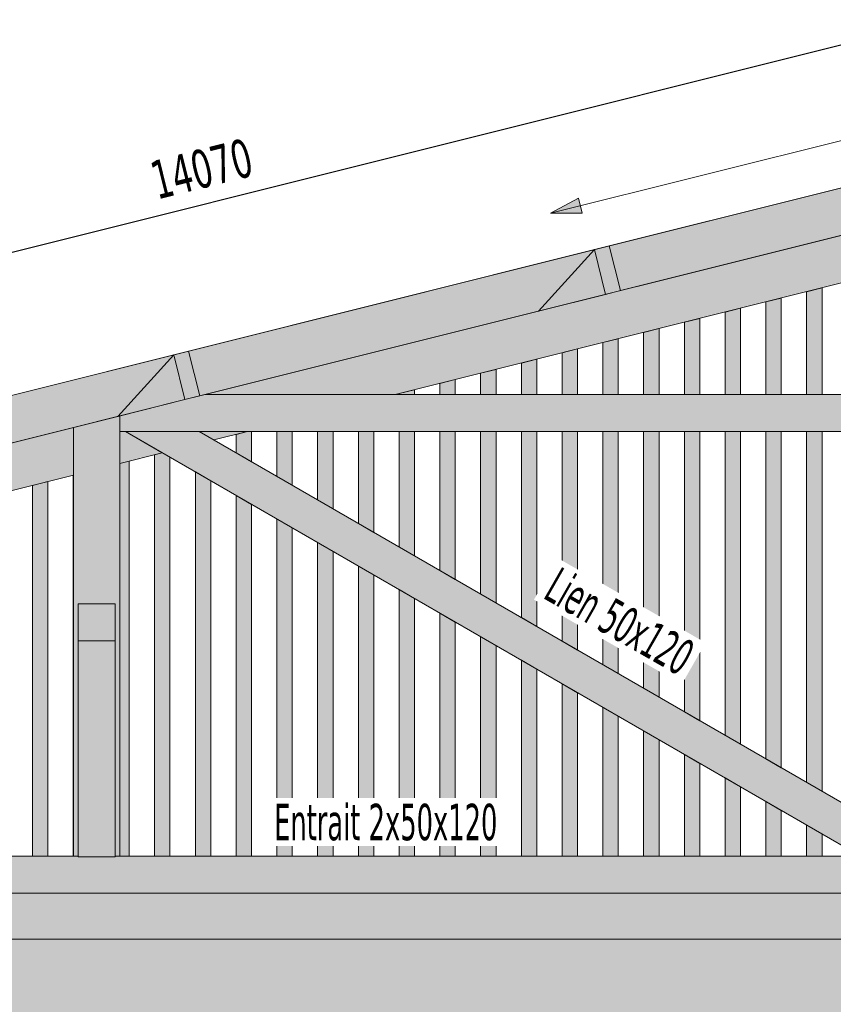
# Model space of a CAD drawing. Header units: millimetres. Extents: x 1567 to 2756, y -116 to 725.
# Tile 14 of 256: x 1728 to 1781, y 201 to 265. Entities that reach past the tile are written whole.
import ezdxf

# ---------------------------------------------------------------- set-up
doc = ezdxf.new("R2010")
doc.units = ezdxf.units.MM
doc.layers.add('Ech.1_50', color=7, linetype='Continuous')
doc.styles.add('tahoma-', font='txt', dxfattribs={"height": 1})
doc.styles.add('tahoma-z-r', font='txt', dxfattribs={"width": 0.704918})
doc.dimstyles.new('ISO-25', dxfattribs={"dimtxt": 2.5, "dimasz": 2.5, "dimexe": 1.25, "dimexo": 0.625, "dimtad": 1, "dimtxsty": 'Standard', "dimcen": 2.5, "dimadec": 0, "dimazin": 0, "dimtfac": 1, "dimtmove": 0, "dimatfit": 3, "dimfxl": 1, "dimarcsym": 0})

# ---------------------------------------------------------------- blocks, each defined once
blk = doc.blocks.new('cw-line-extremity2')
at = {"linetype": 'Continuous', "lineweight": 0}
blk.add_hatch(color=0, dxfattribs=at).paths.add_polyline_path([(0, 0), (2, 0.5), (2, -0.5)])
at = {"color": 0, "linetype": 'Continuous', "lineweight": -2}
for p, q in [((0, 0), (2, 0.5)), ((2, -0.5), (0, 0)), ((2, 0.5), (2, -0.5))]:
    blk.add_line(p, q, dxfattribs=at)
blk = doc.blocks.new('cw-dimension-symbol2')
at = {"color": 0, "linetype": 'Continuous', "lineweight": -2}
for p, q in [((-1, 0), (1, 0)), ((-0.5, -0.5), (0.5, 0.5))]:
    blk.add_line(p, q, dxfattribs=at)
blk = doc.blocks.new('*D71')
at = {"layer": 'Defpoints', "color": 0}
for p in [(1876.89, 287.019), (1877.375, 285.079), (1604.375, 216.829)]:
    blk.add_point(p, dxfattribs=at)
at = {"layer": 'Ech.1_50', "color": 0, "linetype": 'Continuous', "lineweight": -2}
for p, q in [((1877.375, 285.079), (1876.745, 287.601)), ((1604.472, 218.915), (1876.308, 286.873)), ((1604.375, 216.829), (1603.745, 219.351))]:
    blk.add_line(p, q, dxfattribs=at)
at = {"layer": 'Ech.1_50', "color": 0, "lineweight": -2, "xscale": 0.6000000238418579, "yscale": 0.6000000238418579, "zscale": 0.6000000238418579}
for p, rotation in [((1876.89, 287.019), 14.0362434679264), ((1603.89, 218.769), 194.0362434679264)]:
    blk.add_blockref('cw-dimension-symbol2', p, dxfattribs=dict(at, rotation=rotation))
at = {"layer": 'Ech.1_50', "color": 7, "linetype": 'Continuous', "lineweight": 5, "insert": (1739.844, 255.077), "char_height": 2.5, "attachment_point": 5, "rotation": 14.03624, "style": 'tahoma-z-r'}
blk.add_mtext('14070', dxfattribs=at)

msp = doc.modelspace()

# ---------------------------------------------------------------- hatches: boundary and pattern name
at = {"layer": 'Ech.1_50', "linetype": 'Continuous', "lineweight": 5, "true_color": 0xf7e0b3, "transparency": 33554687}
for points in [[(1767.074, 247.173), (1789.096, 252.678), (1792.734, 256.68), (1766.346, 250.083), (1767.074, 247.173)], [(1765.376, 249.84), (1738.988, 243.243), (1739.716, 240.333), (1761.738, 245.839), (1765.376, 249.84)], [(1712.358, 233.494), (1734.38, 238.999), (1738.018, 243.001), (1711.63, 236.404), (1712.358, 233.494)]]:
    msp.add_hatch(color=254, dxfattribs=at).paths.add_polyline_path(points)
at = {"layer": 'Ech.1_50', "linetype": 'Continuous', "lineweight": 5, "true_color": 0xd4c4b3, "transparency": 33554687}
for points in [[(1740.048, 240.416), (1752.417, 240.416), (1796.078, 251.331), (1796.078, 254.424), (1740.048, 240.416)], [(1734.51, 238.016), (1796.378, 238.016), (1796.378, 240.416), (1740.048, 240.416), (1734.51, 239.032), (1734.51, 238.016)], [(1699.078, 227.081), (1731.51, 235.189), (1731.51, 238.282), (1699.078, 230.174), (1699.078, 227.081)], [(1734.881, 238.016), (1734.51, 238.016), (1734.51, 235.939), (1737.279, 236.632), (1734.881, 238.016)], [(1742.817, 238.016), (1739.681, 238.016), (1740.629, 237.469), (1742.817, 238.016)], [(1699.078, 208.016), (1796.078, 208.016), (1796.078, 210.416), (1734.21, 210.416), (1734.21, 210.379), (1731.81, 210.379), (1731.81, 210.416), (1699.078, 210.416), (1699.078, 208.016)]]:
    msp.add_hatch(color=9, dxfattribs=at).paths.add_polyline_path(points)
at = {"layer": 'Ech.1_50', "linetype": 'Continuous', "lineweight": 5, "true_color": 0xf7d1b3, "transparency": 33554687}
for points in [[(1761.738, 245.839), (1766.103, 246.93), (1765.376, 249.84), (1761.738, 245.839)], [(1734.38, 238.999), (1738.745, 240.091), (1738.018, 243.001), (1734.38, 238.999)]]:
    msp.add_hatch(color=254, dxfattribs=at).paths.add_polyline_path(points)
at = {"layer": 'Ech.1_50', "linetype": 'Continuous', "lineweight": 5, "true_color": 0xc1a466, "transparency": 33554687}
for points in [[(1766.346, 250.083), (1765.376, 249.84), (1766.103, 246.93), (1767.074, 247.173), (1766.346, 250.083)], [(1738.988, 243.243), (1738.018, 243.001), (1738.745, 240.091), (1739.716, 240.333), (1738.988, 243.243)]]:
    msp.add_hatch(color=33, dxfattribs=at).paths.add_polyline_path(points)
at = {"layer": 'Ech.1_50', "linetype": 'Continuous', "lineweight": 5, "true_color": 0xeaddd7, "transparency": 33554687}
for points in [[(1779.178, 240.416), (1780.178, 240.416), (1780.178, 247.356), (1779.178, 247.106), (1779.178, 240.416)], [(1776.528, 240.416), (1777.528, 240.416), (1777.528, 246.694), (1776.528, 246.444), (1776.528, 240.416)], [(1773.878, 240.416), (1774.878, 240.416), (1774.878, 246.031), (1773.878, 245.781), (1773.878, 240.416)], [(1771.228, 240.416), (1772.228, 240.416), (1772.228, 245.369), (1771.228, 245.119), (1771.228, 240.416)], [(1768.578, 240.416), (1769.578, 240.416), (1769.578, 244.706), (1768.578, 244.456), (1768.578, 240.416)], [(1765.928, 240.416), (1766.928, 240.416), (1766.928, 244.044), (1765.928, 243.794), (1765.928, 240.416)], [(1763.278, 240.416), (1764.278, 240.416), (1764.278, 243.381), (1763.278, 243.131), (1763.278, 240.416)], [(1760.628, 240.416), (1761.628, 240.416), (1761.628, 242.719), (1760.628, 242.469), (1760.628, 240.416)], [(1757.978, 240.416), (1758.978, 240.416), (1758.978, 242.056), (1757.978, 241.806), (1757.978, 240.416)], [(1755.328, 240.416), (1756.328, 240.416), (1756.328, 241.394), (1755.328, 241.144), (1755.328, 240.416)], [(1752.678, 240.416), (1753.678, 240.416), (1753.678, 240.731), (1752.678, 240.481), (1752.678, 240.416)], [(1743.078, 238.016), (1742.817, 238.016), (1742.078, 237.831), (1742.078, 236.632), (1743.078, 236.055), (1743.078, 238.016)], [(1745.728, 238.016), (1744.728, 238.016), (1744.728, 235.102), (1745.728, 234.525), (1745.728, 238.016)], [(1748.378, 238.016), (1747.378, 238.016), (1747.378, 233.572), (1748.378, 232.995), (1748.378, 238.016)], [(1751.028, 238.016), (1750.028, 238.016), (1750.028, 232.042), (1751.028, 231.465), (1751.028, 238.016)], [(1753.678, 238.016), (1752.678, 238.016), (1752.678, 230.512), (1753.678, 229.935), (1753.678, 238.016)], [(1756.328, 238.016), (1755.328, 238.016), (1755.328, 228.982), (1756.328, 228.405), (1756.328, 238.016)], [(1758.978, 238.016), (1757.978, 238.016), (1757.978, 227.452), (1758.978, 226.875), (1758.978, 238.016)], [(1761.628, 238.016), (1760.628, 238.016), (1760.628, 225.922), (1761.628, 225.345), (1761.628, 238.016)], [(1764.278, 238.016), (1763.278, 238.016), (1763.278, 224.392), (1764.278, 223.815), (1764.278, 238.016)], [(1766.928, 238.016), (1765.928, 238.016), (1765.928, 222.862), (1766.928, 222.285), (1766.928, 238.016)], [(1769.578, 238.016), (1768.578, 238.016), (1768.578, 221.332), (1769.578, 220.755), (1769.578, 238.016)], [(1772.228, 238.016), (1771.228, 238.016), (1771.228, 219.802), (1772.228, 219.225), (1772.228, 238.016)], [(1774.878, 238.016), (1773.878, 238.016), (1773.878, 218.272), (1774.878, 217.695), (1774.878, 238.016)], [(1777.528, 238.016), (1776.528, 238.016), (1776.528, 216.742), (1777.528, 216.165), (1777.528, 238.016)], [(1780.178, 238.016), (1779.178, 238.016), (1779.178, 215.212), (1780.178, 214.635), (1780.178, 238.016)], [(1736.778, 210.416), (1737.778, 210.416), (1737.778, 236.343), (1737.279, 236.632), (1736.778, 236.506), (1736.778, 210.416)], [(1734.51, 210.416), (1735.128, 210.416), (1735.128, 236.094), (1734.51, 235.939), (1734.51, 210.416)], [(1731.478, 210.416), (1731.51, 210.416), (1731.51, 235.189), (1731.478, 235.181), (1731.478, 210.416)], [(1739.428, 210.416), (1740.428, 210.416), (1740.428, 234.813), (1739.428, 235.391), (1739.428, 210.416)], [(1728.828, 210.416), (1729.828, 210.416), (1729.828, 234.769), (1728.828, 234.519), (1728.828, 210.416)], [(1742.078, 210.416), (1743.078, 210.416), (1743.078, 233.283), (1742.078, 233.861), (1742.078, 210.416)], [(1744.728, 210.416), (1745.728, 210.416), (1745.728, 231.753), (1744.728, 232.331), (1744.728, 210.416)], [(1747.378, 210.416), (1748.378, 210.416), (1748.378, 230.223), (1747.378, 230.801), (1747.378, 210.416)], [(1750.028, 210.416), (1751.028, 210.416), (1751.028, 228.693), (1750.028, 229.271), (1750.028, 210.416)], [(1752.678, 210.416), (1753.678, 210.416), (1753.678, 227.163), (1752.678, 227.741), (1752.678, 210.416)], [(1755.328, 210.416), (1756.328, 210.416), (1756.328, 225.633), (1755.328, 226.211), (1755.328, 210.416)], [(1757.978, 210.416), (1758.978, 210.416), (1758.978, 224.103), (1757.978, 224.681), (1757.978, 210.416)], [(1760.628, 210.416), (1761.628, 210.416), (1761.628, 222.573), (1760.628, 223.151), (1760.628, 210.416)], [(1763.278, 210.416), (1764.278, 210.416), (1764.278, 221.043), (1763.278, 221.621), (1763.278, 210.416)], [(1765.928, 210.416), (1766.928, 210.416), (1766.928, 219.513), (1765.928, 220.091), (1765.928, 210.416)], [(1768.578, 210.416), (1769.578, 210.416), (1769.578, 217.983), (1768.578, 218.561), (1768.578, 210.416)], [(1771.228, 210.416), (1772.228, 210.416), (1772.228, 216.453), (1771.228, 217.031), (1771.228, 210.416)], [(1773.878, 210.416), (1774.878, 210.416), (1774.878, 214.923), (1773.878, 215.501), (1773.878, 210.416)], [(1776.528, 210.416), (1777.528, 210.416), (1777.528, 213.394), (1776.528, 213.971), (1776.528, 210.416)], [(1779.178, 210.416), (1780.178, 210.416), (1780.178, 211.864), (1779.178, 212.441), (1779.178, 210.416)]]:
    msp.add_hatch(color=254, dxfattribs=at).paths.add_polyline_path(points)
at = {"layer": 'Ech.1_50', "linetype": 'Continuous', "lineweight": 5, "true_color": 0xe0c8b3, "transparency": 33554687}
msp.add_hatch(color=9, dxfattribs=at).paths.add_polyline_path([(1731.51, 210.416), (1731.81, 210.416), (1731.81, 226.816), (1734.21, 226.816), (1734.21, 210.416), (1734.51, 210.416), (1734.51, 239.032), (1731.51, 238.282), (1731.51, 210.416)])
at = {"layer": 'Ech.1_50', "linetype": 'Continuous', "lineweight": 5, "true_color": 0xe0d9d1, "transparency": 33554687}
for points in [[(1739.681, 238.016), (1734.881, 238.016), (1782.685, 210.416), (1787.485, 210.416), (1739.681, 238.016)], [(1734.21, 224.416), (1731.81, 224.416), (1731.81, 210.379), (1734.21, 210.379), (1734.21, 224.416)]]:
    msp.add_hatch(color=254, dxfattribs=at).paths.add_polyline_path(points)
at = {"layer": 'Ech.1_50', "linetype": 'Continuous', "lineweight": 5, "true_color": 0xc77676, "transparency": 33554687}
msp.add_hatch(color=23, dxfattribs=at).paths.add_polyline_path([(1731.81, 224.416), (1734.21, 224.416), (1734.21, 226.816), (1731.81, 226.816), (1731.81, 224.416)])
at = {"layer": 'Ech.1_50', "linetype": 'Continuous', "lineweight": 5, "true_color": 0xf3f3f3, "transparency": 33554687}
msp.add_hatch(color=7, dxfattribs=at).paths.add_polyline_path([(1699.078, 205.016), (1792.039, 205.016), (1786.842, 208.016), (1699.078, 208.016), (1699.078, 205.016)])
at = {"layer": 'Ech.1_50', "linetype": 'Continuous', "lineweight": 5, "true_color": 0xfdfdfd, "transparency": 33554687}
msp.add_hatch(color=7, dxfattribs=at).paths.add_polyline_path([(1792.039, 205.016), (1699.078, 205.016), (1699.078, 148.016), (1796.078, 148.016), (1796.078, 202.684), (1792.039, 205.016)])

# ---------------------------------------------------------------- linework, layer by layer
at = {"layer": 'Ech.1_50', "color": 5, "linetype": 'Continuous', "lineweight": 5}
msp.add_line((1879.078, 278.266), (1606.078, 210.016), dxfattribs=at)
at = {"layer": 'Ech.1_50', "color": 7, "linetype": 'Continuous', "lineweight": 9}
msp.add_line((1785.81, 258.023), (1762.527, 252.202), dxfattribs=at)
at = {"layer": 'Ech.1_50', "color": 7, "linetype": 'Continuous', "lineweight": 5}
for points in [[(1767.074, 247.173), (1789.096, 252.678), (1792.734, 256.68), (1766.346, 250.083), (1767.074, 247.173)], [(1740.048, 240.416), (1752.417, 240.416), (1796.078, 251.331), (1796.078, 254.424), (1740.048, 240.416)], [(1765.376, 249.84), (1738.988, 243.243), (1739.716, 240.333), (1761.738, 245.839), (1765.376, 249.84)], [(1761.738, 245.839), (1766.103, 246.93), (1765.376, 249.84), (1761.738, 245.839)], [(1766.346, 250.083), (1765.376, 249.84), (1766.103, 246.93), (1767.074, 247.173), (1766.346, 250.083)], [(1779.178, 240.416), (1780.178, 240.416), (1780.178, 247.356), (1779.178, 247.106), (1779.178, 240.416)], [(1776.528, 240.416), (1777.528, 240.416), (1777.528, 246.694), (1776.528, 246.444), (1776.528, 240.416)], [(1773.878, 240.416), (1774.878, 240.416), (1774.878, 246.031), (1773.878, 245.781), (1773.878, 240.416)], [(1771.228, 240.416), (1772.228, 240.416), (1772.228, 245.369), (1771.228, 245.119), (1771.228, 240.416)], [(1768.578, 240.416), (1769.578, 240.416), (1769.578, 244.706), (1768.578, 244.456), (1768.578, 240.416)], [(1765.928, 240.416), (1766.928, 240.416), (1766.928, 244.044), (1765.928, 243.794), (1765.928, 240.416)], [(1738.988, 243.243), (1738.018, 243.001), (1738.745, 240.091), (1739.716, 240.333), (1738.988, 243.243)], [(1763.278, 240.416), (1764.278, 240.416), (1764.278, 243.381), (1763.278, 243.131), (1763.278, 240.416)], [(1712.358, 233.494), (1734.38, 238.999), (1738.018, 243.001), (1711.63, 236.404), (1712.358, 233.494)], [(1734.38, 238.999), (1738.745, 240.091), (1738.018, 243.001), (1734.38, 238.999)], [(1760.628, 240.416), (1761.628, 240.416), (1761.628, 242.719), (1760.628, 242.469), (1760.628, 240.416)], [(1757.978, 240.416), (1758.978, 240.416), (1758.978, 242.056), (1757.978, 241.806), (1757.978, 240.416)], [(1755.328, 240.416), (1756.328, 240.416), (1756.328, 241.394), (1755.328, 241.144), (1755.328, 240.416)], [(1752.678, 240.416), (1753.678, 240.416), (1753.678, 240.731), (1752.678, 240.481), (1752.678, 240.416)], [(1734.51, 238.016), (1796.378, 238.016), (1796.378, 240.416), (1740.048, 240.416), (1734.51, 239.032), (1734.51, 238.016)], [(1731.51, 210.416), (1731.81, 210.416), (1731.81, 226.816), (1734.21, 226.816), (1734.21, 210.416), (1734.51, 210.416), (1734.51, 239.032), (1731.51, 238.282), (1731.51, 210.416)], [(1699.078, 227.081), (1731.51, 235.189), (1731.51, 238.282), (1699.078, 230.174), (1699.078, 227.081)], [(1734.881, 238.016), (1734.51, 238.016), (1734.51, 235.939), (1737.279, 236.632), (1734.881, 238.016)], [(1739.681, 238.016), (1734.881, 238.016), (1782.685, 210.416), (1787.485, 210.416), (1739.681, 238.016)], [(1742.817, 238.016), (1739.681, 238.016), (1740.629, 237.469), (1742.817, 238.016)], [(1743.078, 238.016), (1742.817, 238.016), (1742.078, 237.831), (1742.078, 236.632), (1743.078, 236.055), (1743.078, 238.016)], [(1745.728, 238.016), (1744.728, 238.016), (1744.728, 235.102), (1745.728, 234.525), (1745.728, 238.016)], [(1748.378, 238.016), (1747.378, 238.016), (1747.378, 233.572), (1748.378, 232.995), (1748.378, 238.016)], [(1751.028, 238.016), (1750.028, 238.016), (1750.028, 232.042), (1751.028, 231.465), (1751.028, 238.016)], [(1753.678, 238.016), (1752.678, 238.016), (1752.678, 230.512), (1753.678, 229.935), (1753.678, 238.016)], [(1756.328, 238.016), (1755.328, 238.016), (1755.328, 228.982), (1756.328, 228.405), (1756.328, 238.016)], [(1758.978, 238.016), (1757.978, 238.016), (1757.978, 227.452), (1758.978, 226.875), (1758.978, 238.016)], [(1761.628, 238.016), (1760.628, 238.016), (1760.628, 225.922), (1761.628, 225.345), (1761.628, 238.016)], [(1764.278, 238.016), (1763.278, 238.016), (1763.278, 224.392), (1764.278, 223.815), (1764.278, 238.016)], [(1766.928, 238.016), (1765.928, 238.016), (1765.928, 222.862), (1766.928, 222.285), (1766.928, 238.016)], [(1769.578, 238.016), (1768.578, 238.016), (1768.578, 221.332), (1769.578, 220.755), (1769.578, 238.016)], [(1772.228, 238.016), (1771.228, 238.016), (1771.228, 219.802), (1772.228, 219.225), (1772.228, 238.016)], [(1774.878, 238.016), (1773.878, 238.016), (1773.878, 218.272), (1774.878, 217.695), (1774.878, 238.016)], [(1777.528, 238.016), (1776.528, 238.016), (1776.528, 216.742), (1777.528, 216.165), (1777.528, 238.016)], [(1780.178, 238.016), (1779.178, 238.016), (1779.178, 215.212), (1780.178, 214.635), (1780.178, 238.016)], [(1736.778, 210.416), (1737.778, 210.416), (1737.778, 236.343), (1737.279, 236.632), (1736.778, 236.506), (1736.778, 210.416)], [(1734.51, 210.416), (1735.128, 210.416), (1735.128, 236.094), (1734.51, 235.939), (1734.51, 210.416)], [(1731.478, 210.416), (1731.51, 210.416), (1731.51, 235.189), (1731.478, 235.181), (1731.478, 210.416)], [(1739.428, 210.416), (1740.428, 210.416), (1740.428, 234.813), (1739.428, 235.391), (1739.428, 210.416)], [(1728.828, 210.416), (1729.828, 210.416), (1729.828, 234.769), (1728.828, 234.519), (1728.828, 210.416)], [(1742.078, 210.416), (1743.078, 210.416), (1743.078, 233.283), (1742.078, 233.861), (1742.078, 210.416)], [(1744.728, 210.416), (1745.728, 210.416), (1745.728, 231.753), (1744.728, 232.331), (1744.728, 210.416)], [(1747.378, 210.416), (1748.378, 210.416), (1748.378, 230.223), (1747.378, 230.801), (1747.378, 210.416)], [(1750.028, 210.416), (1751.028, 210.416), (1751.028, 228.693), (1750.028, 229.271), (1750.028, 210.416)], [(1752.678, 210.416), (1753.678, 210.416), (1753.678, 227.163), (1752.678, 227.741), (1752.678, 210.416)], [(1731.81, 224.416), (1734.21, 224.416), (1734.21, 226.816), (1731.81, 226.816), (1731.81, 224.416)], [(1755.328, 210.416), (1756.328, 210.416), (1756.328, 225.633), (1755.328, 226.211), (1755.328, 210.416)], [(1757.978, 210.416), (1758.978, 210.416), (1758.978, 224.103), (1757.978, 224.681), (1757.978, 210.416)], [(1734.21, 224.416), (1731.81, 224.416), (1731.81, 210.379), (1734.21, 210.379), (1734.21, 224.416)], [(1760.628, 210.416), (1761.628, 210.416), (1761.628, 222.573), (1760.628, 223.151), (1760.628, 210.416)], [(1763.278, 210.416), (1764.278, 210.416), (1764.278, 221.043), (1763.278, 221.621), (1763.278, 210.416)], [(1765.928, 210.416), (1766.928, 210.416), (1766.928, 219.513), (1765.928, 220.091), (1765.928, 210.416)], [(1768.578, 210.416), (1769.578, 210.416), (1769.578, 217.983), (1768.578, 218.561), (1768.578, 210.416)], [(1771.228, 210.416), (1772.228, 210.416), (1772.228, 216.453), (1771.228, 217.031), (1771.228, 210.416)], [(1773.878, 210.416), (1774.878, 210.416), (1774.878, 214.923), (1773.878, 215.501), (1773.878, 210.416)], [(1776.528, 210.416), (1777.528, 210.416), (1777.528, 213.394), (1776.528, 213.971), (1776.528, 210.416)], [(1779.178, 210.416), (1780.178, 210.416), (1780.178, 211.864), (1779.178, 212.441), (1779.178, 210.416)], [(1699.078, 208.016), (1796.078, 208.016), (1796.078, 210.416), (1734.21, 210.416), (1734.21, 210.379), (1731.81, 210.379), (1731.81, 210.416), (1699.078, 210.416), (1699.078, 208.016)], [(1699.078, 205.016), (1792.039, 205.016), (1786.842, 208.016), (1699.078, 208.016), (1699.078, 205.016)], [(1792.039, 205.016), (1699.078, 205.016), (1699.078, 148.016), (1796.078, 148.016), (1796.078, 202.684), (1792.039, 205.016)]]:
    msp.add_lwpolyline(points, close=True, dxfattribs=at)

# ---------------------------------------------------------------- block references
at = {"layer": 'Ech.1_50', "color": 7, "lineweight": 9, "rotation": 14.03624346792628}
msp.add_blockref('cw-line-extremity2', (1762.527, 252.202), dxfattribs=at)

# ---------------------------------------------------------------- dimensions: what is measured, and where the dimension line sits
at = {"layer": 'Ech.1_50', "color": 7, "linetype": 'Continuous', "lineweight": 5}
dim = msp.add_linear_dim(base=(1876.89, 287.019), p1=(1604.375, 216.829), p2=(1877.375, 285.079), angle=14.03624, text='14070', dimstyle='ISO-25', override={"dimtxt": 2.5, "dimasz": 0.6, "dimexe": 0.6, "dimexo": 0, "dimgap": 0, "dimdec": 0, "dimlfac": 1, "dimtxsty": 'tahoma-z-r', "dimblk": 'cw-dimension-symbol2', "dimclrt": 7, "dimtmove": 2}, dxfattribs=at)
dim.commit()
dim.dimension.update_dxf_attribs({"geometry": '*D71', "text_midpoint": (1739.844, 255.077), "dimtype": 161, "text_rotation": 14.03624})

# ---------------------------------------------------------------- next in the draw order: texts
at = {"layer": 'Ech.1_50', "color": 7, "linetype": 'Continuous', "char_height": 2.5, "attachment_point": 1, "style": 'tahoma-', "bg_fill": 3, "box_fill_scale": 1.15, "bg_fill_color": 256, "bg_fill_true_color": 13158600, "bg_fill_transparency": 33554687}
for s, insert, rotation in [('\\A1;\\fTahoma|b0|i0;\\W0.600000;\\H2.373400;Arbalétrier 50x150', (1708.888, 228.038), 13.75099), ('\\A1;\\fTahoma|b0|i0;\\W0.600000;\\H2.362500;Lien 50x120', (1763.132, 229.282), 330.2062)]:
    msp.add_mtext(s, dxfattribs=dict(at, insert=insert, rotation=rotation))
at = {"layer": 'Ech.1_50', "color": 7, "linetype": 'Continuous', "insert": (1744.548, 213.825), "char_height": 2.5, "attachment_point": 1, "style": 'tahoma-', "bg_fill": 3, "box_fill_scale": 1.15, "bg_fill_color": 256, "bg_fill_true_color": 13158600, "bg_fill_transparency": 33554687}
msp.add_mtext('\\A1;\\fTahoma|b0|i0;\\W0.600000;\\H2.365900;Entrait 2x50x120', dxfattribs=at)

doc.saveas('drawing.dxf')
